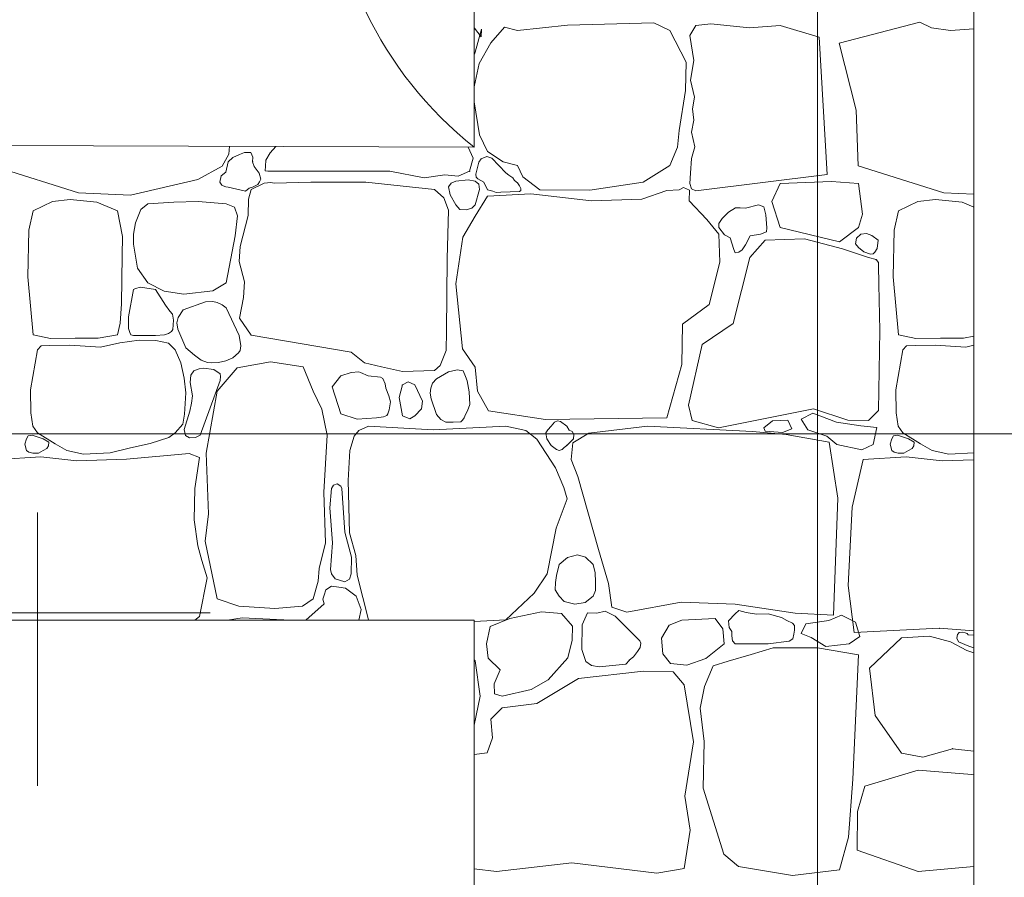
# Model space of a CAD drawing. Header units: millimetres. Extents: x -573548 to 674770, y -184010 to -47794.
# Tile 151 of 181: x 112009 to 113716, y -101024 to -99537. Entities that reach past the tile are written whole.
import ezdxf
from ezdxf.enums import TextEntityAlignment as Align

# ---------------------------------------------------------------- set-up
doc = ezdxf.new("R2010")
doc.units = ezdxf.units.MM
for name, color, linetype, lineweight in [('A.02 RZUT PIWNICY_is$0$0_Nr_pióra__25', 8, 'Continuous', 9), ('A.02 RZUT PIWNICY_is$0$_HATCH_Nr_pióra__18', 8, 'Continuous', 9), ('A.02 RZUT PIWNICY_is$0$podciagi_Nr_pióra__1', 8, 'Continuous', 9), ('A.02 RZUT PIWNICY_is$0$Structural - Bearing_Nr_pióra__21', 8, 'Continuous', 9), ('A.02 RZUT PIWNICY_is$0$Structural - Grid', 8, 'Continuous', 9), ('A.02 RZUT PIWNICY_is$0$Structural - Grid_Nr_pióra__17', 8, 'Continuous', 9)]:
    doc.layers.add(name, color=color, linetype=linetype, lineweight=lineweight)
doc.styles.add('A.02 RZUT PIWNICY_is$0$STYL_AUTOMATYCZNY_1', font='arial.ttf')

# ---------------------------------------------------------------- blocks, each defined once
blk = doc.blocks.new('*X106')
at = {"layer": 'A.02 RZUT PIWNICY_is$0$_HATCH_Nr_pióra__18'}
for p, q in [((113379.6, -99566.5), (113367.9, -99551.5)), ((113368.9, -99593.3), (113380, -99553.3)), ((113380, -99553.3), (113379.6, -99566.5)), ((113420, -99549.6), (113396.1, -99576.8)), ((113442.3, -99555.8), (113420, -99549.6)), ((113529.4, -99546.3), (113442.3, -99555.8)), ((113678.9, -99542.5), (113529.4, -99546.3)), ((113706.5, -99555.8), (113678.9, -99542.5)), ((113751.5, -99546.7), (113741.5, -99564.2)), ((113777.5, -99544.1), (113751.5, -99546.7)), ((113844.8, -99551.2), (113777.5, -99544.1)), ((113897.7, -99547.1), (113844.8, -99551.2)), ((113965.2, -99567.3), (113897.7, -99547.1)), ((114000, -99577.8), (114139.9, -99541.3)), ((114139.9, -99541.3), (114160.1, -99550.8)), ((114160.1, -99550.8), (114193.4, -99555.8)), ((114193.4, -99555.8), (114233.3, -99552.6)), ((113735, -99610.2), (113706.5, -99555.8)), ((113741.5, -99564.2), (113748.2, -99607.5)), ((113979.6, -99805.1), (113965.2, -99567.3)), ((113396.1, -99576.8), (113376.3, -99612.7)), ((114029.5, -99693.5), (114000, -99577.8)), ((113367.8, -99596.7), (113368.9, -99593.3)), ((113376.3, -99612.7), (113367.6, -99653)), ((113733.8, -99659.8), (113735, -99610.2)), ((113748.2, -99607.5), (113742.7, -99641.8)), ((113742.7, -99641.8), (113749.4, -99671)), ((113723, -99728.7), (113733.8, -99659.8)), ((113749.4, -99671), (113746.1, -99691.2)), ((113367.5, -99679.1), (113376.7, -99736.6)), ((113746.1, -99691.2), (113748, -99711)), ((114033.3, -99790.2), (114029.5, -99693.5)), ((113748, -99711), (113744.4, -99731.7)), ((113376.7, -99736.6), (113390.7, -99765.5)), ((113719.7, -99757.6), (113723, -99728.7)), ((113744.4, -99731.7), (113750, -99757.1)), ((112943.5, -99756.3), (112942, -99770)), ((113023.7, -99756.6), (113013.9, -99767.9)), ((113357.3, -99758), (113357, -99757.8)), ((113366, -99777), (113357.3, -99758)), ((113706.5, -99789.8), (113719.7, -99757.6)), ((113750, -99757.1), (113744.2, -99777.7)), ((112942, -99770), (112930.8, -99790.6)), ((112960.7, -99770.6), (112948.9, -99775.9)), ((112969.4, -99766.9), (112960.7, -99770.6)), ((112980.4, -99767.1), (112969.4, -99766.9)), ((112983.9, -99775.3), (112980.4, -99767.1)), ((112983.3, -99783.2), (112983.9, -99775.3)), ((113013.9, -99767.9), (113006.4, -99780.5)), ((113389.4, -99774.3), (113379.3, -99777.9)), ((113398.1, -99777), (113389.4, -99774.3)), ((113390.7, -99765.5), (113417.6, -99783.2)), ((112681.6, -99836.8), (112533.3, -99790.2)), ((112930.8, -99790.6), (112888.3, -99814.2)), ((112941.1, -99783.2), (112937, -99801.3)), ((112948.9, -99775.9), (112941.1, -99783.2)), ((112986.2, -99791.4), (112983.3, -99783.2)), ((112994.9, -99803), (112986.2, -99791.4)), ((113005.5, -99791), (113005.4, -99799.1)), ((113006.4, -99780.5), (113005.5, -99791)), ((113359.4, -99799.7), (113366, -99777)), ((113375.6, -99784.1), (113370.4, -99804.6)), ((113379.3, -99777.9), (113375.6, -99784.1)), ((113422.4, -99802.5), (113398.1, -99777)), ((113417.6, -99783.2), (113442.3, -99789.8)), ((113442.3, -99789.8), (113451.8, -99809.2)), ((113660.3, -99818.3), (113706.5, -99789.8)), ((113744.2, -99777.7), (113742.4, -99802.9)), ((114181.6, -99836.8), (114033.3, -99790.2)), ((112929.1, -99807.6), (112926.8, -99818.7)), ((112937, -99801.3), (112929.1, -99807.6)), ((112997.4, -99813.4), (112994.9, -99803)), ((113005.4, -99799.1), (113009.7, -99799.7)), ((113009.7, -99799.7), (113221.1, -99799.3)), ((113221.1, -99799.3), (113280.9, -99810.9)), ((113280.9, -99810.9), (113316.4, -99805.9)), ((113316.4, -99805.9), (113340, -99808.4)), ((113340, -99808.4), (113359.4, -99799.7)), ((113370.4, -99804.6), (113370.7, -99809.7)), ((113427.5, -99806.3), (113422.4, -99802.5)), ((113434.7, -99810.9), (113427.5, -99806.3)), ((113451.8, -99809.2), (113481.1, -99831.9)), ((113742.4, -99802.9), (113741.5, -99820.7)), ((113751.5, -99833.6), (113979.6, -99805.1)), ((112888.3, -99814.2), (112772, -99841.3)), ((112926.8, -99818.7), (112930, -99824)), ((112930, -99824), (112932.2, -99824.7)), ((112932.2, -99824.7), (112936.7, -99826.9)), ((113003.5, -99820.1), (112980.8, -99831.5)), ((112983.3, -99827.4), (112992.5, -99822.4)), ((112992.5, -99822.4), (112995.4, -99818.1)), ((112995.4, -99818.1), (112997.4, -99813.4)), ((113015, -99819.4), (113003.5, -99820.1)), ((113020.5, -99820.4), (113015, -99819.4)), ((113084.4, -99818.7), (113020.5, -99820.4)), ((113179.8, -99818.3), (113084.4, -99818.7)), ((113298.7, -99831.5), (113179.8, -99818.3)), ((113327.3, -99820), (113322.7, -99826.7)), ((113322.7, -99826.7), (113325.6, -99840.8)), ((113335.8, -99816.6), (113327.3, -99820)), ((113356.8, -99814.5), (113335.8, -99816.6)), ((113369.3, -99816.6), (113356.8, -99814.5)), ((113375.3, -99822.3), (113369.3, -99816.6)), ((113370.7, -99809.7), (113373.9, -99812.6)), ((113373.9, -99812.6), (113384, -99818.7)), ((113376.8, -99831.3), (113375.3, -99822.3)), ((113384, -99818.7), (113390.5, -99832.1)), ((113437.2, -99815.5), (113434.7, -99810.9)), ((113442.4, -99819.9), (113437.2, -99815.5)), ((113446.1, -99825.2), (113442.4, -99819.9)), ((113448.2, -99829.7), (113446.1, -99825.2)), ((113567.8, -99832.7), (113660.3, -99818.3)), ((113741.5, -99820.7), (113744.4, -99830)), ((113897.7, -99820.7), (113883.3, -99852.3)), ((113986.6, -99817.3), (113897.7, -99820.7)), ((114033.9, -99820.7), (113986.6, -99817.3)), ((114040.6, -99874.3), (114033.9, -99820.7)), ((112772, -99841.3), (112681.6, -99836.8)), ((112936.7, -99826.9), (112941.1, -99827.4)), ((112941.1, -99827.4), (112970.8, -99834)), ((112970.8, -99834), (112977.4, -99829.1)), ((112980.8, -99831.5), (112976.1, -99848.1)), ((112977.4, -99829.1), (112983.3, -99827.4)), ((113314.6, -99845.6), (113298.7, -99831.5)), ((113325.6, -99840.8), (113335.8, -99857.9)), ((113369.3, -99857.9), (113376.8, -99831.3)), ((113390.7, -99843.1), (113369.3, -99877.4)), ((113390.5, -99832.1), (113399.8, -99834)), ((113465.9, -99838.9), (113390.7, -99843.1)), ((113399.8, -99834), (113405.4, -99836.3)), ((113405.4, -99836.3), (113413.6, -99835.8)), ((113413.6, -99835.8), (113445.9, -99834.9)), ((113445.9, -99834.9), (113448.3, -99832.9)), ((113448.3, -99832.9), (113448.2, -99829.7)), ((113570.7, -99850.9), (113465.9, -99838.9)), ((113481.1, -99831.9), (113567.8, -99832.7)), ((113701.2, -99833.2), (113657.8, -99848)), ((113722.9, -99831.7), (113701.2, -99833.2)), ((113730.3, -99827.9), (113722.9, -99831.7)), ((113740.9, -99832.4), (113730.3, -99827.9)), ((113740.4, -99850.9), (113740.9, -99832.4)), ((113744.4, -99830), (113751.5, -99833.6)), ((114233.3, -99839.4), (114181.6, -99836.8)), ((112636.7, -99852.3), (112602.8, -99868.2)), ((112667.1, -99848.8), (112636.7, -99852.3)), ((112713.4, -99853.4), (112667.1, -99848.8)), ((112749, -99868.2), (112713.4, -99853.4)), ((112801.9, -99856.4), (112789.5, -99866.1)), ((112846.8, -99853.4), (112801.9, -99856.4)), ((112889, -99852), (112846.8, -99853.4)), ((112937.7, -99856.4), (112889, -99852)), ((112952.2, -99861.8), (112937.7, -99856.4)), ((112976.1, -99848.1), (112975.6, -99876.6)), ((113323.1, -99867.2), (113314.6, -99845.6)), ((113335.8, -99857.9), (113342.6, -99865.7)), ((113363.5, -99863.6), (113369.3, -99857.9)), ((113657.8, -99848), (113570.7, -99850.9)), ((113770.9, -99883.5), (113740.4, -99850.9)), ((113860.2, -99857.9), (113837.8, -99863.7)), ((113869.5, -99861.1), (113860.2, -99857.9)), ((113883.3, -99852.3), (113897.7, -99897.4)), ((114136.7, -99852.3), (114102.8, -99868.2)), ((114167.1, -99848.8), (114136.7, -99852.3)), ((114213.4, -99853.4), (114167.1, -99848.8)), ((114233.3, -99861.7), (114213.4, -99853.4)), ((112602.8, -99868.2), (112595.6, -99901.8)), ((112757.7, -99912.8), (112749, -99868.2)), ((112789.5, -99866.1), (112780.3, -99888.9)), ((112957.4, -99877.1), (112952.2, -99861.8)), ((112953.4, -99911.4), (112957.4, -99877.1)), ((112975.6, -99876.6), (112961.9, -99930.2)), ((113320.9, -99951.4), (113323.1, -99867.2)), ((113342.6, -99865.7), (113353.4, -99866.8)), ((113369.3, -99877.4), (113347.8, -99913.7)), ((113353.4, -99866.8), (113363.5, -99863.6)), ((113808.5, -99870.6), (113797.3, -99881.8)), ((113820.6, -99863), (113808.5, -99870.6)), ((113828.4, -99862.8), (113820.6, -99863)), ((113837.8, -99863.7), (113828.4, -99862.8)), ((113873.2, -99875), (113869.5, -99861.1)), ((113874.7, -99897.6), (113873.2, -99875)), ((114033.9, -99897.4), (114040.6, -99874.3)), ((114102.8, -99868.2), (114095.6, -99901.8)), ((112780.3, -99888.9), (112776.8, -99908.9)), ((113791.6, -99908.7), (113770.9, -99883.5)), ((113797.3, -99881.8), (113791.5, -99890.4)), ((113791.5, -99890.4), (113791.6, -99897.4)), ((112595.6, -99901.8), (112594, -99982.7)), ((112776.8, -99908.9), (112777.1, -99925.9)), ((112937.7, -99993), (112953.4, -99911.4)), ((113791.6, -99897.4), (113801.4, -99910.1)), ((113793.2, -99957), (113791.6, -99908.7)), ((113801.4, -99910.1), (113811.4, -99915.1)), ((113838, -99927.4), (113846.1, -99911.8)), ((113846.1, -99911.8), (113863.8, -99908.8)), ((113863.8, -99908.8), (113874.3, -99904.5)), ((113874.3, -99904.5), (113874.7, -99897.6)), ((113897.7, -99897.4), (114000.8, -99921.9)), ((114000.8, -99921.9), (114033.9, -99897.4)), ((114030.4, -99915.5), (114037.7, -99908.9)), ((114037.7, -99908.9), (114047.7, -99907.7)), ((114047.7, -99907.7), (114056.9, -99910.9)), ((114056.9, -99910.9), (114068, -99919.4)), ((114095.6, -99901.8), (114094, -99982.7)), ((112757.4, -99945.8), (112757.7, -99912.8)), ((112777.1, -99925.9), (112783.9, -99967.8)), ((113347.8, -99913.7), (113335.8, -99995)), ((113811.4, -99915.1), (113817.6, -99935.5)), ((113832.1, -99935.7), (113838, -99927.4)), ((113871.6, -99919.4), (113845.2, -99949.2)), ((113940.2, -99917), (113871.6, -99919.4)), ((114006.2, -99933.9), (113940.2, -99917)), ((114028.7, -99925.3), (114030.4, -99915.5)), ((114033.9, -99931.6), (114028.7, -99925.3)), ((114068, -99919.4), (114066.1, -99933.6)), ((112756.2, -100029.5), (112757.4, -99945.8)), ((112961.9, -99930.2), (112960.2, -99956.2)), ((113817.6, -99935.5), (113819.8, -99941)), ((113819.8, -99941), (113826.4, -99940.2)), ((113826.4, -99940.2), (113832.1, -99935.7)), ((114050.8, -99949.2), (114006.2, -99933.9)), ((114043, -99939.3), (114033.9, -99931.6)), ((114054.2, -99943.3), (114043, -99939.3)), ((114059.2, -99942.7), (114054.2, -99943.3)), ((114061.8, -99939.9), (114059.2, -99942.7)), ((114066.1, -99933.6), (114061.8, -99939.9)), ((112960.2, -99956.2), (112969.3, -99991.3)), ((113319.6, -100076.9), (113320.9, -99951.4)), ((113774.6, -100030.9), (113793.2, -99957)), ((113845.2, -99949.2), (113816.3, -100063.9)), ((114064.2, -99952.9), (114050.8, -99949.2)), ((114068.4, -99957.9), (114064.2, -99952.9)), ((114068.6, -99962), (114068.4, -99957.9)), ((114069, -99995.8), (114068.6, -99962)), ((112783.9, -99967.8), (112801.9, -99993)), ((112594, -99982.7), (112602.8, -100083)), ((112801.9, -99993), (112830.1, -100007.3)), ((112914.3, -100006.8), (112937.7, -99993)), ((112969.3, -99991.3), (112967.9, -100018.5)), ((113335.8, -99995), (113347.4, -100107.7)), ((114070.6, -100075.5), (114069, -99995.8)), ((114094, -99982.7), (114102.8, -100083)), ((112777.1, -100004.9), (112768.3, -100052.2)), ((112780.3, -100002.8), (112777.1, -100004.9)), ((112788.8, -100000.4), (112780.3, -100002.8)), ((112814.8, -100004.9), (112788.8, -100000.4)), ((112832.6, -100031.7), (112814.8, -100004.9)), ((112830.1, -100007.3), (112864.1, -100012.7)), ((112864.1, -100012.7), (112914.3, -100006.8)), ((112753.7, -100062.9), (112756.2, -100029.5)), ((112901.6, -100025.9), (112863.2, -100040)), ((112914.2, -100025.4), (112901.6, -100025.9)), ((112922.2, -100027.3), (112914.2, -100025.4)), ((112930.6, -100031), (112922.2, -100027.3)), ((112937.5, -100036.7), (112930.6, -100031)), ((112967.9, -100018.5), (112960.6, -100054.4)), ((113728.8, -100064.7), (113774.6, -100030.9)), ((112840.2, -100042.4), (112832.6, -100031.7)), ((112844.8, -100047.6), (112840.2, -100042.4)), ((112846.3, -100057.6), (112844.8, -100047.6)), ((112863.2, -100040), (112854.3, -100053.4)), ((112960, -100084.3), (112937.5, -100036.7)), ((112749, -100083), (112753.7, -100062.9)), ((112768.3, -100052.2), (112768, -100072.5)), ((112845, -100074), (112846.3, -100057.6)), ((112854.3, -100053.4), (112852.3, -100062.5)), ((112852.3, -100062.5), (112853.9, -100073.6)), ((112960.6, -100054.4), (112980.8, -100084.1)), ((113727.2, -100134.5), (113728.8, -100064.7)), ((113816.3, -100063.9), (113762.7, -100099.8)), ((112768, -100072.5), (112770.6, -100079.5)), ((112770.6, -100079.5), (112772.2, -100083.5)), ((112830.4, -100083), (112837.6, -100081.2)), ((112837.6, -100081.2), (112843, -100077.3)), ((112843, -100077.3), (112845, -100074)), ((112853.9, -100073.6), (112867.7, -100105.6)), ((113318.8, -100110.5), (113319.6, -100076.9)), ((114068.1, -100214.6), (114070.6, -100075.5)), ((112602.8, -100083), (112633.2, -100089.8)), ((112633.2, -100089.8), (112675.6, -100089.2)), ((112675.6, -100089.2), (112715.8, -100089.1)), ((112715.8, -100089.1), (112749, -100083)), ((112753, -100097.1), (112719.7, -100104.4)), ((112786.9, -100092.4), (112753, -100097.1)), ((112772.2, -100083.5), (112777.1, -100084.3)), ((112777.1, -100084.3), (112814.8, -100084.3)), ((112815.4, -100092.9), (112786.9, -100092.4)), ((112814.8, -100084.3), (112830.4, -100083)), ((112837.4, -100097.8), (112815.4, -100092.9)), ((112849.3, -100109.2), (112837.4, -100097.8)), ((112962.9, -100102.5), (112960, -100084.3)), ((112980.8, -100084.1), (113154.2, -100113.6)), ((114102.8, -100083), (114133.2, -100089.8)), ((114133.2, -100089.8), (114175.6, -100089.2)), ((114175.6, -100089.2), (114215.8, -100089.1)), ((114215.8, -100089.1), (114233.3, -100085.8)), ((112610.6, -100109.2), (112598.6, -100178.9)), ((112616.9, -100102.2), (112610.6, -100109.2)), ((112631.9, -100101.7), (112616.9, -100102.2)), ((112666.7, -100101.1), (112631.9, -100101.7)), ((112719.7, -100104.4), (112666.7, -100101.1)), ((112859.1, -100131.9), (112849.3, -100109.2)), ((112867.7, -100105.6), (112882.4, -100118.3)), ((112948.9, -100122.9), (112959, -100114.7)), ((112959, -100114.7), (112961.8, -100110.3)), ((112961.8, -100110.3), (112962.9, -100102.5)), ((113154.2, -100113.6), (113177.1, -100131.8)), ((113308.8, -100136.7), (113318.8, -100110.5)), ((113347.4, -100107.7), (113368.9, -100139.5)), ((113762.7, -100099.8), (113739.1, -100205.1)), ((114110.6, -100109.2), (114098.6, -100178.9)), ((114116.9, -100102.2), (114110.6, -100109.2)), ((114131.9, -100101.7), (114116.9, -100102.2)), ((114166.7, -100101.1), (114131.9, -100101.7)), ((114219.7, -100104.4), (114166.7, -100101.1)), ((114233.3, -100101.4), (114219.7, -100104.4)), ((112864.7, -100158.6), (112859.1, -100131.9)), ((112882.4, -100118.3), (112894, -100127.3)), ((112894, -100127.3), (112905.3, -100131.5)), ((112905.3, -100131.5), (112912.3, -100132)), ((112912.3, -100132), (112924.4, -100131.1)), ((112924.4, -100131.1), (112937, -100128.1)), ((112937, -100128.1), (112948.9, -100122.9)), ((113014.3, -100130), (112956.5, -100140.7)), ((113071.2, -100139), (113014.3, -100130)), ((113177.1, -100131.8), (113206.8, -100138.8)), ((112881.7, -100145.9), (112876.5, -100153.1)), ((112890.5, -100142.3), (112881.7, -100145.9)), ((112898.4, -100141.3), (112890.5, -100142.3)), ((112916, -100143.2), (112898.4, -100141.3)), ((112927.3, -100150.7), (112916, -100143.2)), ((112956.5, -100140.7), (112922.2, -100181.1)), ((112927.8, -100155.4), (112927.3, -100150.7)), ((113088.2, -100181.1), (113071.2, -100139)), ((113154.1, -100148.3), (113136.5, -100154.3)), ((113167.4, -100147.3), (113154.1, -100148.3)), ((113170.3, -100148.6), (113167.4, -100147.3)), ((113183.5, -100154.3), (113170.3, -100148.6)), ((113206.8, -100138.8), (113243.5, -100147.1)), ((113243.5, -100147.1), (113298.7, -100145.2)), ((113298.7, -100145.2), (113308.8, -100136.7)), ((113323.2, -100147.2), (113302, -100159.7)), ((113337.8, -100144), (113323.2, -100147.2)), ((113348.1, -100145.4), (113337.8, -100144)), ((113352.3, -100155.6), (113348.1, -100145.4)), ((113368.9, -100139.5), (113373, -100181.1)), ((113701.2, -100227), (113727.2, -100134.5)), ((112867.8, -100183.9), (112864.7, -100158.6)), ((112876.5, -100153.1), (112875.4, -100165.9)), ((112875.4, -100165.9), (112879.2, -100189.2)), ((112892.5, -100257.5), (112927.1, -100162.4)), ((112927.1, -100162.4), (112927.8, -100155.4)), ((113136.5, -100154.3), (113121.2, -100173.7)), ((113205.1, -100156.8), (113183.5, -100154.3)), ((113209.1, -100158.9), (113205.1, -100156.8)), ((113213, -100168), (113209.1, -100158.9)), ((113214.5, -100175.8), (113213, -100168)), ((113253.1, -100164.6), (113243, -100170)), ((113264.8, -100170), (113253.1, -100164.6)), ((113295.2, -100166.8), (113292.6, -100175.7)), ((113302, -100159.7), (113295.2, -100166.8)), ((113355.3, -100163.3), (113352.3, -100155.6)), ((113358.8, -100182.1), (113355.3, -100163.3)), ((112598.6, -100178.9), (112599.1, -100218.5)), ((112865.2, -100220.8), (112867.8, -100183.9)), ((112922.2, -100181.1), (112902.8, -100288.5)), ((113103.4, -100212.1), (113088.2, -100181.1)), ((113121.2, -100173.7), (113136.5, -100220)), ((113219.7, -100189.3), (113214.5, -100175.8)), ((113243, -100170), (113237.6, -100191.9)), ((113278, -100198.1), (113264.8, -100170)), ((113292.6, -100175.7), (113291.3, -100184.5)), ((113291.3, -100184.5), (113292.9, -100194.4)), ((113359.8, -100204.3), (113358.8, -100182.1)), ((113373, -100181.1), (113392.4, -100215)), ((114098.6, -100178.9), (114099.1, -100218.5)), ((112877.3, -100201.7), (112874.7, -100215.9)), ((112879.2, -100189.2), (112877.3, -100201.7)), ((113222.3, -100199.3), (113219.7, -100189.3)), ((113220.1, -100213.3), (113222.3, -100199.3)), ((113237.6, -100191.9), (113243, -100223.7)), ((113276, -100211.3), (113278, -100198.1)), ((113292.9, -100194.4), (113302, -100221.6)), ((112599.1, -100218.5), (112602.4, -100241.8)), ((112874.7, -100215.9), (112864.5, -100247.3)), ((113112.9, -100257.5), (113103.4, -100212.1)), ((113217.8, -100220), (113220.1, -100213.3)), ((113264.8, -100223.7), (113276, -100211.3)), ((113352.3, -100221.6), (113356, -100215.2)), ((113356, -100215.2), (113359.8, -100204.3)), ((113392.4, -100215), (113491, -100230.3)), ((113739.1, -100205.1), (113745.3, -100231.9)), ((113790.7, -100244.3), (113955.9, -100211.3)), ((113954.3, -100219.2), (113934.2, -100229.5)), ((113995.6, -100234.9), (113954.3, -100219.2)), ((113955.9, -100211.3), (114015.3, -100231.1)), ((114050.8, -100231.9), (114068.1, -100214.6)), ((114099.1, -100218.5), (114102.4, -100241.8)), ((112862.6, -100238.3), (112865.2, -100220.8)), ((113136.5, -100220), (113164.5, -100229.4)), ((113164.5, -100229.4), (113198.4, -100227.4)), ((113198.4, -100227.4), (113210.3, -100225.3)), ((113210.3, -100225.3), (113216.1, -100223)), ((113216.1, -100223), (113217.8, -100220)), ((113243, -100223.7), (113256, -100229.1)), ((113256, -100229.1), (113264.8, -100223.7)), ((113302, -100221.6), (113309.7, -100229.9)), ((113309.7, -100229.9), (113318.4, -100234.6)), ((113318.4, -100234.6), (113330.8, -100234.8)), ((113330.8, -100234.8), (113344.5, -100234.4)), ((113344.5, -100234.4), (113347.3, -100231.1)), ((113347.3, -100231.1), (113350.3, -100227.1)), ((113350.3, -100227.1), (113352.3, -100221.6)), ((113491, -100230.3), (113701.2, -100227)), ((113506.5, -100234.8), (113501, -100241.8)), ((113511.8, -100232.5), (113506.5, -100234.8)), ((113517.1, -100233.6), (113511.8, -100232.5)), ((113527.8, -100241.8), (113517.1, -100233.6)), ((113745.3, -100231.9), (113790.7, -100244.3)), ((113869.5, -100244.7), (113884.7, -100232.4)), ((113884.7, -100232.4), (113911.2, -100231.4)), ((113911.2, -100231.4), (113918, -100246.2)), ((113934.2, -100229.5), (113946, -100248.1)), ((114037.8, -100240.8), (113995.6, -100234.9)), ((114015.3, -100231.1), (114050.8, -100231.9)), ((112602.4, -100241.8), (112610.6, -100253.3)), ((112610.6, -100253.3), (112641.2, -100272.5)), ((112838.3, -100261.2), (112849.3, -100253.3)), ((112849.3, -100253.3), (112862.6, -100238.3)), ((112864.5, -100247.3), (112866.8, -100257.9)), ((113167.8, -100249.3), (113159.2, -100259.2)), ((113184.3, -100241.8), (113167.8, -100249.3)), ((113296.6, -100248), (113184.3, -100241.8)), ((113422.4, -100241.8), (113296.6, -100248)), ((113456.8, -100249.3), (113422.4, -100241.8)), ((113475.8, -100264.1), (113456.8, -100249.3)), ((113495, -100247.9), (113491.5, -100253.4)), ((113491.5, -100253.4), (113493.3, -100263.8)), ((113501, -100241.8), (113495, -100247.9)), ((113532.4, -100248.4), (113527.8, -100241.8)), ((113537.3, -100250.9), (113532.4, -100248.4)), ((113540.4, -100256.2), (113537.3, -100250.9)), ((113668.1, -100241.8), (113566.2, -100253.8)), ((113850.2, -100250.9), (113668.1, -100241.8)), ((113908.4, -100256.3), (113850.2, -100250.9)), ((113871.9, -100250.1), (113869.5, -100244.7)), ((113901.9, -100252.5), (113871.9, -100250.1)), ((113918, -100246.2), (113901.9, -100252.5)), ((113946, -100248.1), (113978.9, -100258.9)), ((114065.2, -100243.7), (114037.8, -100240.8)), ((114058.9, -100273.6), (114065.2, -100243.7)), ((114102.4, -100241.8), (114110.6, -100253.3)), ((114110.6, -100253.3), (114141.2, -100272.5)), ((112591.5, -100263.5), (112588.7, -100272.7)), ((112594.3, -100258.4), (112591.5, -100263.5)), ((112601, -100257.3), (112594.3, -100258.4)), ((112620.5, -100263.5), (112601, -100257.3)), ((112629.9, -100269.6), (112620.5, -100263.5)), ((112629.4, -100275.6), (112629.9, -100269.6)), ((112805.8, -100271.7), (112838.3, -100261.2)), ((112866.8, -100257.9), (112873.9, -100261.8)), ((112873.9, -100261.8), (112884.2, -100261.2)), ((112884.2, -100261.2), (112892.5, -100257.5)), ((113106.7, -100356.2), (113112.9, -100257.5)), ((113159.2, -100259.2), (113152.1, -100283.9)), ((113508.4, -100314.1), (113475.8, -100264.1)), ((113493.3, -100263.8), (113501, -100274.9)), ((113527.8, -100274.9), (113539.6, -100263.4)), ((113538.5, -100270.3), (113535.6, -100299.6)), ((113566.2, -100253.8), (113538.5, -100270.3)), ((113539.6, -100263.4), (113540.4, -100256.2)), ((113983, -100269.4), (113908.4, -100256.3)), ((113978.9, -100258.9), (113996.1, -100273.6)), ((113998, -100366.5), (113983, -100269.4)), ((114091.5, -100263.5), (114088.7, -100272.7)), ((114094.3, -100258.4), (114091.5, -100263.5)), ((114101, -100257.3), (114094.3, -100258.4)), ((114120.5, -100263.5), (114101, -100257.3)), ((114129.9, -100269.6), (114120.5, -100263.5)), ((114129.4, -100275.6), (114129.9, -100269.6)), ((112588.7, -100272.7), (112591.5, -100283.7)), ((112591.5, -100283.7), (112595.5, -100286.7)), ((112595.5, -100286.7), (112602.2, -100288.2)), ((112612.1, -100288.7), (112620.5, -100283.7)), ((112620.5, -100283.7), (112626.6, -100280.2)), ((112626.6, -100280.2), (112629.4, -100275.6)), ((112641.2, -100272.5), (112661.6, -100283.7)), ((112661.6, -100283.7), (112690.1, -100290.3)), ((112736.6, -100287.7), (112771.5, -100279.2)), ((112771.5, -100279.2), (112805.8, -100271.7)), ((113152.1, -100283.9), (113149.3, -100335.9)), ((113501, -100274.9), (113510.3, -100282.2)), ((113510.3, -100282.2), (113515, -100283.6)), ((113515, -100283.6), (113519.9, -100282.1)), ((113519.9, -100282.1), (113523.3, -100278.6)), ((113523.3, -100278.6), (113527.8, -100274.9)), ((113996.1, -100273.6), (114039.2, -100282.5)), ((114039.2, -100282.5), (114058.9, -100273.6)), ((114088.7, -100272.7), (114091.5, -100283.7)), ((114091.5, -100283.7), (114095.5, -100286.7)), ((114095.5, -100286.7), (114102.2, -100288.2)), ((114112.1, -100288.7), (114120.5, -100283.7)), ((114120.5, -100283.7), (114126.6, -100280.2)), ((114126.6, -100280.2), (114129.4, -100275.6)), ((114141.2, -100272.5), (114161.6, -100283.7)), ((114161.6, -100283.7), (114190.1, -100290.3)), ((112616.5, -100294.6), (112541.8, -100299.2)), ((112602.2, -100288.2), (112612.1, -100288.7)), ((112678.7, -100301.5), (112616.5, -100294.6)), ((112764.6, -100298.8), (112678.7, -100301.5)), ((112690.1, -100290.3), (112736.6, -100287.7)), ((112873.3, -100289.3), (112764.6, -100298.8)), ((112891.5, -100296.1), (112873.3, -100289.3)), ((112883, -100349.6), (112891.5, -100296.1)), ((112902.8, -100288.5), (112906.9, -100393.7)), ((113535.6, -100299.6), (113547.4, -100328.9)), ((114041.8, -100299.2), (114022.4, -100382.1)), ((114116.5, -100294.6), (114041.8, -100299.2)), ((114102.2, -100288.2), (114112.1, -100288.7)), ((114178.7, -100301.5), (114116.5, -100294.6)), ((114233.3, -100299.8), (114178.7, -100301.5)), ((114190.1, -100290.3), (114233.3, -100287.9)), ((113522.8, -100347.9), (113508.4, -100314.1)), ((113149.3, -100335.9), (113151.3, -100426.3)), ((113547.4, -100328.9), (113583.1, -100455.2)), ((112882.1, -100403.8), (112883, -100349.6)), ((113120.4, -100349.6), (113117.3, -100383.2)), ((113123.5, -100343.7), (113120.4, -100349.6)), ((113130.1, -100341.4), (113123.5, -100343.7)), ((113136.4, -100345.6), (113130.1, -100341.4)), ((113138.1, -100349.6), (113136.4, -100345.6)), ((113143.4, -100425.3), (113138.1, -100349.6)), ((113528.6, -100367.7), (113522.8, -100347.9)), ((113110, -100443.7), (113106.7, -100356.2)), ((113509.6, -100418.5), (113528.6, -100367.7)), ((113990.1, -100569.2), (113998, -100366.5)), ((113117.3, -100383.2), (113121.9, -100444)), ((114022.4, -100382.1), (114015.9, -100517.7)), ((112888.5, -100449.1), (112882.1, -100403.8)), ((112906.9, -100393.7), (112901.2, -100441.2)), ((113493.9, -100497.8), (113509.6, -100418.5)), ((113154.7, -100468.7), (113143.4, -100425.3)), ((113151.3, -100426.3), (113162.5, -100466)), ((112895.5, -100474.4), (112888.5, -100449.1)), ((112901.2, -100441.2), (112922.2, -100541.1)), ((113098.9, -100488.7), (113110, -100443.7)), ((113121.9, -100444), (113118.3, -100490)), ((113583.1, -100455.2), (113600.4, -100514.7)), ((112904.4, -100504.4), (112895.5, -100474.4)), ((113154.5, -100497.8), (113154.7, -100468.7)), ((113162.5, -100466), (113164.5, -100500.2)), ((113529.4, -100469.4), (113514.8, -100481.3)), ((113546.4, -100464.5), (113529.4, -100469.4)), ((113560.2, -100468.7), (113546.4, -100464.5)), ((113573.5, -100481.3), (113560.2, -100468.7)), ((113096.8, -100510.1), (113098.9, -100488.7)), ((113118.3, -100490), (113120.4, -100497.8)), ((113514.8, -100481.3), (113510.1, -100500.8)), ((113577.3, -100495.7), (113573.5, -100481.3)), ((112891.5, -100571.7), (112904.4, -100504.4)), ((113120.4, -100497.8), (113126.5, -100506.3)), ((113126.5, -100506.3), (113143.1, -100511.5)), ((113143.1, -100511.5), (113151.6, -100507.1)), ((113151.6, -100507.1), (113154.5, -100497.8)), ((113164.5, -100500.2), (113184.3, -100577.4)), ((113471.6, -100531.2), (113493.9, -100497.8)), ((113510.1, -100500.8), (113508.2, -100512.9)), ((113577.8, -100511.3), (113577.3, -100495.7)), ((113088.2, -100541.1), (113096.8, -100510.1)), ((113110.3, -100525.5), (113107.3, -100534.5)), ((113120.4, -100519), (113110.3, -100525.5)), ((113132.7, -100520.5), (113120.4, -100519)), ((113144.4, -100522.3), (113132.7, -100520.5)), ((113162.8, -100536.2), (113144.4, -100522.3)), ((113508.2, -100512.9), (113508, -100525.4)), ((113508, -100525.4), (113514.8, -100536.6)), ((113573.5, -100536.6), (113577.9, -100526.3)), ((113577.9, -100526.3), (113577.8, -100511.3)), ((113600.4, -100514.7), (113606.2, -100555.6)), ((114015.9, -100517.7), (114025.9, -100599.4)), ((112922.2, -100541.1), (112959.4, -100553.9)), ((113070, -100553.9), (113088.2, -100541.1)), ((113107.3, -100534.5), (113105, -100541.6)), ((113105, -100541.6), (113107.3, -100549.8)), ((113171.7, -100559.5), (113162.8, -100536.2)), ((113422.4, -100577.4), (113471.6, -100531.2)), ((113514.8, -100536.6), (113523.5, -100545.9)), ((113559.8, -100547.1), (113573.5, -100536.6)), ((112959.4, -100553.9), (113022.1, -100557.6)), ((113022.1, -100557.6), (113070, -100553.9)), ((113107.3, -100549.8), (113075.4, -100578.1)), ((113167.4, -100578.1), (113171.7, -100559.5)), ((113523.5, -100545.9), (113542.1, -100550.5)), ((113542.1, -100550.5), (113559.8, -100547.1)), ((113606.2, -100555.6), (113632.2, -100564.2)), ((113632.2, -100564.2), (113726.3, -100546.9)), ((113726.3, -100546.9), (113820, -100550.2)), ((113820, -100550.2), (113923.7, -100565.9)), ((112883.3, -100578.1), (112891.5, -100571.7)), ((112940, -100578.1), (112965.1, -100574.1)), ((112965.1, -100574.1), (113037, -100577.4)), ((113037, -100577.4), (113037.6, -100578.1)), ((113184.3, -100577.4), (113190.5, -100578.1)), ((113367.3, -100580.3), (113422.4, -100577.4)), ((113429.1, -100575.4), (113394.9, -100589)), ((113484, -100563.8), (113429.1, -100575.4)), ((113519.1, -100566.7), (113484, -100563.8)), ((113537.7, -100588.2), (113519.1, -100566.7)), ((113563.7, -100565.4), (113554.4, -100586.1)), ((113579.9, -100566), (113563.7, -100565.4)), ((113594.3, -100562.3), (113579.9, -100566)), ((113611.6, -100570.8), (113594.3, -100562.3)), ((113654.5, -100613.8), (113611.6, -100570.8)), ((113785, -100575.4), (113727.2, -100577.8)), ((113798.6, -100593.1), (113785, -100575.4)), ((113820, -100567.1), (113808.5, -100579)), ((113826, -100561.5), (113820, -100567.1)), ((113839, -100564.5), (113826, -100561.5)), ((113856.8, -100567.5), (113839, -100564.5)), ((113877, -100567.1), (113856.8, -100567.5)), ((113899.9, -100573.2), (113877, -100567.1)), ((113909.7, -100578.6), (113899.9, -100573.2)), ((113923.7, -100565.9), (113990.1, -100569.2)), ((113982.4, -100578.6), (114004.1, -100569.6)), ((114004.1, -100569.6), (114028.2, -100581.6)), ((113394.9, -100589), (113388.6, -100618.9)), ((113537.3, -100612.9), (113537.7, -100588.2)), ((113554.4, -100586.1), (113553.8, -100628.6)), ((113705.7, -100586.9), (113691.9, -100609.3)), ((113727.2, -100577.8), (113705.7, -100586.9)), ((113800.9, -100619.1), (113798.6, -100593.1)), ((113808.5, -100579), (113809.5, -100590.9)), ((113809.5, -100590.9), (113814.3, -100597.9)), ((113919, -100583.2), (113909.7, -100578.6)), ((113922.5, -100587), (113919, -100583.2)), ((113922.6, -100595.6), (113922.5, -100587)), ((113934.3, -100600.9), (113942.1, -100584.6)), ((113942.1, -100584.6), (113982.4, -100578.6)), ((114025.9, -100599.4), (114173.7, -100592)), ((114028.2, -100581.6), (114036, -100606.3)), ((114173.7, -100592), (114233.3, -100596.4)), ((113691.9, -100609.3), (113694.6, -100636.1)), ((113814.3, -100597.9), (113814.1, -100605.1)), ((113814.1, -100605.1), (113815, -100613.6)), ((113913.3, -100614.7), (113919.8, -100610.3)), ((113919.8, -100610.3), (113921.7, -100602.2)), ((113921.7, -100602.2), (113922.6, -100595.6)), ((113951.7, -100608.1), (113934.3, -100600.9)), ((113977, -100623.7), (113951.7, -100608.1)), ((114036, -100606.3), (114017.3, -100618.9)), ((114108.2, -100608.6), (114052.7, -100661.4)), ((114156.8, -100605.9), (114108.2, -100608.6)), ((114193.1, -100615.7), (114156.8, -100605.9)), ((114205.4, -100602.8), (114204.3, -100609.4)), ((114204.3, -100609.4), (114207.1, -100615.7)), ((114208.3, -100599.5), (114205.4, -100602.8)), ((114214.3, -100598.9), (114208.3, -100599.5)), ((114218.6, -100599.8), (114214.3, -100598.9)), ((114221.9, -100601.3), (114218.6, -100599.8)), ((114223.6, -100603.2), (114221.9, -100601.3)), ((114233.3, -100604), (114223.6, -100603.2)), ((113388.6, -100618.9), (113392, -100643.9)), ((113530.1, -100643.6), (113537.3, -100612.9)), ((113553.8, -100628.6), (113561.3, -100649.5)), ((113650.3, -100632.1), (113655.1, -100625.2)), ((113656.1, -100618.1), (113654.5, -100613.8)), ((113655.1, -100625.2), (113656.1, -100618.1)), ((113768.9, -100644.7), (113800.9, -100619.1)), ((113815, -100613.6), (113820, -100619.1)), ((113820, -100619.1), (113877, -100619.1)), ((113885.7, -100626.1), (113847.7, -100637.7)), ((113877, -100619.1), (113913.3, -100614.7)), ((113924.1, -100626.1), (113885.7, -100626.1)), ((113962.5, -100626.1), (113924.1, -100626.1)), ((114033.4, -100637.9), (113962.5, -100626.1)), ((114017.3, -100618.9), (113977, -100623.7)), ((114221.7, -100630.4), (114193.1, -100615.7)), ((114207.1, -100615.7), (114225.1, -100623.2)), ((114225.1, -100623.2), (114233.3, -100625.9)), ((113392, -100643.9), (113412.6, -100664.1)), ((113496, -100681.5), (113530.1, -100643.6)), ((113636.4, -100647.6), (113643.4, -100641.4)), ((113643.4, -100641.4), (113650.3, -100632.1)), ((113694.6, -100636.1), (113707.8, -100653)), ((113736.2, -100655.9), (113768.9, -100644.7)), ((113847.7, -100637.7), (113807.7, -100649.3)), ((114024, -100853.9), (114033.4, -100637.9)), ((114233.3, -100634.4), (114221.7, -100630.4)), ((113369.3, -100648.4), (113367.3, -100646.6)), ((113377.9, -100709.9), (113369.3, -100648.4)), ((113561.3, -100649.5), (113570.9, -100656.4)), ((113570.9, -100656.4), (113583.9, -100658.8)), ((113583.9, -100658.8), (113630.2, -100654.3)), ((113630.2, -100654.3), (113636.5, -100647.3)), ((113707.8, -100653), (113736.2, -100655.9)), ((113782, -100657), (113766.9, -100692.8)), ((113807.7, -100649.3), (113782, -100657)), ((114052.7, -100661.4), (114062.5, -100743.2)), ((113412.6, -100664.1), (113402.3, -100688.5)), ((113548.4, -100679), (113476.2, -100722.7)), ((113660.7, -100666.6), (113548.4, -100679)), ((113712.3, -100667.4), (113660.7, -100666.6)), ((113731.3, -100690.4), (113712.3, -100667.4)), ((113402.3, -100688.5), (113402.7, -100705.8)), ((113466.3, -100698.4), (113496, -100681.5)), ((113747.4, -100788.8), (113731.3, -100690.4)), ((113766.9, -100692.8), (113759.4, -100730.5)), ((113367.3, -100760.2), (113377.9, -100709.9)), ((113402.7, -100705.8), (113415.9, -100709.5)), ((113415.9, -100709.5), (113466.3, -100698.4)), ((113415.9, -100729.8), (113396.5, -100749.6)), ((113476.2, -100722.7), (113415.9, -100729.8)), ((113759.4, -100730.5), (113765.9, -100788.5)), ((114062.5, -100743.2), (114108.2, -100808.6)), ((113396.5, -100749.6), (113399.4, -100781.8)), ((113399.4, -100781.8), (113389.9, -100807.8)), ((113732.9, -100882.9), (113747.4, -100788.8)), ((113765.9, -100788.5), (113764.3, -100869.3)), ((113389.9, -100807.8), (113367.3, -100810.9)), ((114108.2, -100808.6), (114145.2, -100815.6)), ((114145.2, -100815.6), (114196.7, -100800.9)), ((114196.7, -100800.9), (114233.3, -100805)), ((114136.9, -100837.9), (114044.4, -100865.6)), ((114230.3, -100845.8), (114136.9, -100837.9)), ((114233.3, -100844.9), (114230.3, -100845.8)), ((114016.2, -100954.2), (114024, -100853.9)), ((114044.4, -100865.6), (114031.9, -100909.7)), ((113741.6, -100941.9), (113732.9, -100882.9)), ((113764.3, -100869.3), (113800.2, -100983.6)), ((114031.9, -100909.7), (114031.1, -100976.9)), ((113731.3, -101008.4), (113741.6, -100941.9)), ((114000.6, -101011), (114016.2, -100954.2)), ((113800.2, -100983.6), (113825.8, -101005.1)), ((114031.1, -100976.9), (114136.9, -101013.8)), ((113406, -101013.8), (113536.5, -100998.9)), ((113536.5, -100998.9), (113684.2, -101016.7)), ((113367.3, -101008.9), (113406, -101013.8)), ((113684.2, -101016.7), (113731.3, -101008.4)), ((113825.8, -101005.1), (113919.1, -101020.8)), ((113919.1, -101020.8), (114000.6, -101011)), ((114136.9, -101013.8), (114233.3, -101005.4))]:
    blk.add_line(p, q, dxfattribs=at)
for p in [(112983.3, -99783.2), (113359.4, -99799.7), (114064.2, -99952.9), (113243, -100170), (113264.8, -100223.7), (113527.8, -100274.9), (114173.7, -100592), (114196.7, -100800.9)]:
    blk.add_point(p, dxfattribs=at)
blk = doc.blocks.new('A.02 RZUT PIWNICY_is$0$Wypełnienie_14_1')
at = {"layer": 'A.02 RZUT PIWNICY_is$0$_HATCH_Nr_pióra__18'}
blk.add_blockref('*X106', (0, 0), dxfattribs=at)
blk = doc.blocks.new('A.02 RZUT PIWNICY_is$0$Standardowy znacznik osi')
at = {"layer": 'A.02 RZUT PIWNICY_is$0$Structural - Grid_Nr_pióra__17'}
blk.add_line((1000, 0), (17855.4, 0), dxfattribs=at)
at = {"layer": 'A.02 RZUT PIWNICY_is$0$Structural - Grid_Nr_pióra__17', "style": 'A.02 RZUT PIWNICY_is$0$STYL_AUTOMATYCZNY_1'}
for tag, p in [('AC_MarkerText_1_0', (5, -80)), ('AC_MarkerText_1_1', (19360.4, -80))]:
    blk.add_attdef(tag, text='', height=350, rotation=270, dxfattribs=at).set_placement(p, align=Align.TOP_CENTER)
blk = doc.blocks.new('A.02 RZUT PIWNICY_is$0$Standardowy znacznik osi_3')
at = {"layer": 'A.02 RZUT PIWNICY_is$0$Structural - Grid_Nr_pióra__17'}
blk.add_line((2962.2, 0), (40906.6, 0), dxfattribs=at)
at = {"layer": 'A.02 RZUT PIWNICY_is$0$Structural - Grid_Nr_pióra__17', "style": 'A.02 RZUT PIWNICY_is$0$STYL_AUTOMATYCZNY_1'}
for tag, p in [('AC_MarkerText_1_0', (-250, -335)), ('AC_MarkerText_1_1', (44118.7, -335))]:
    blk.add_attdef(tag, text='', height=350, rotation=180, dxfattribs=at).set_placement(p, align=Align.TOP_CENTER)
blk = doc.blocks.new('A.02 RZUT PIWNICY_is')
at = {"layer": 'A.02 RZUT PIWNICY_is$0$0_Nr_pióra__25'}
for p, q in [((112610.4, -100865.4), (112610.4, -100391.6)), ((112909.9, -100565.1), (111903.5, -100565.1))]:
    blk.add_line(p, q, dxfattribs=at)
at = {"layer": 'A.02 RZUT PIWNICY_is$0$podciagi_Nr_pióra__1'}
blk.add_arc((113787.8, -99229.1), 675.5, 128.1343, 231.4998, dxfattribs=at)
at = {"layer": 'A.02 RZUT PIWNICY_is$0$Structural - Bearing_Nr_pióra__21'}
for p, q in [((113367.3, -99757.8), (113367.3, -98697.8)), ((113367.3, -99757.8), (107847.3, -99737.8)), ((107847.3, -100578.1), (113367.3, -100578.1)), ((113367.3, -104498.1), (113367.3, -100578.1))]:
    blk.add_line(p, q, dxfattribs=at)
blk.add_lwpolyline([(117621.8, -93967.8), (114233.3, -93967.8), (114233.3, -104498.1), (117621.8, -104498.1)], close=True, dxfattribs=at)
at = {"layer": 'A.02 RZUT PIWNICY_is$0$_HATCH_Nr_pióra__18'}
blk.add_blockref('A.02 RZUT PIWNICY_is$0$Wypełnienie_14_1', (0, 0), dxfattribs=at)
at = {"layer": 'A.02 RZUT PIWNICY_is$0$Structural - Grid', "zscale": 1000}
for name, p, rotation in [('A.02 RZUT PIWNICY_is$0$Standardowy znacznik osi', (113962.3, -108395.1), 90), ('A.02 RZUT PIWNICY_is$0$Standardowy znacznik osi_3', (121683.4, -100254.9), 180)]:
    blk.add_blockref(name, p, dxfattribs=dict(at, rotation=rotation))

msp = doc.modelspace()

# ---------------------------------------------------------------- block references
at = {"ltscale": 10}
msp.add_blockref('A.02 RZUT PIWNICY_is', (-570.227, 0), dxfattribs=at)

doc.saveas('drawing.dxf')
